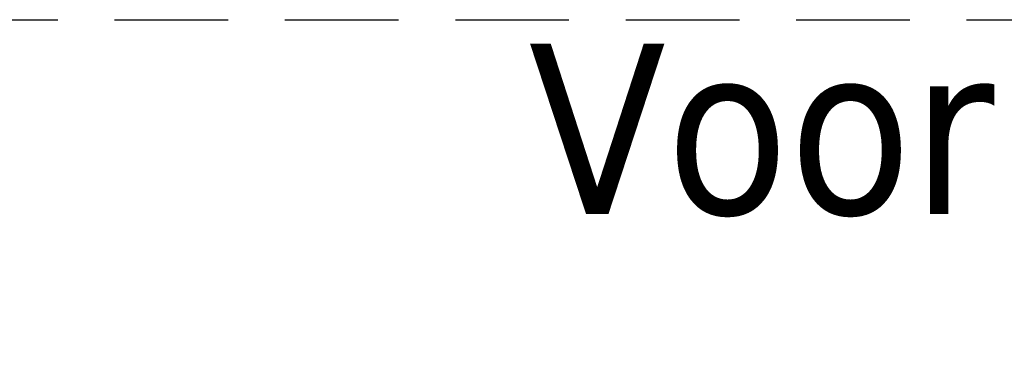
# Model space of a CAD drawing. Extents: x 3176 to 58266, y 1852 to 38199.
# Tile 177 of 256: x 32773 to 34149, y 34951 to 35438. Entities that reach past the tile are written whole.
import ezdxf

# ---------------------------------------------------------------- set-up
doc = ezdxf.new("R2010")
doc.units = 0
doc.header["$LTSCALE"] = 50
doc.linetypes.add('HIDDEN2', pattern=[4.7625, 3.175, -1.5875])
doc.layers.get('0').update_dxf_attribs({"linetype": 'CONTINUOUS'})
doc.layers.add('IWTEKST', color=2, linetype='CONTINUOUS')
doc.layers.add('Onderlegger 1e verdieping$0$A-AREA-IDEN', color=8, linetype='CONTINUOUS', lineweight=18)
doc.styles.add('Onderlegger 1e verdieping$0$Tahoma_1', font='TAHOMA.TTF', dxfattribs={"height": 238.040123})

# ---------------------------------------------------------------- blocks, each defined once
blk = doc.blocks.new('Onderlegger 1e verdieping')
at = {"layer": 'Onderlegger 1e verdieping$0$A-AREA-IDEN', "insert": (34726.3, 35404.5), "char_height": 238.04, "width": 3036, "attachment_point": 2, "line_spacing_factor": 1.000232, "style": 'Onderlegger 1e verdieping$0$Tahoma_1'}
blk.add_mtext('Voorruimte heren\\P11 m²', dxfattribs=at)

msp = doc.modelspace()

# ---------------------------------------------------------------- linework, layer by layer
at = {"layer": 'IWTEKST', "linetype": 'HIDDEN2'}
msp.add_line((5044.6, 35438.2), (53488.6, 35438.2), dxfattribs=at)

# ---------------------------------------------------------------- block references
msp.add_blockref('Onderlegger 1e verdieping', (0, 0))

doc.saveas('drawing.dxf')
